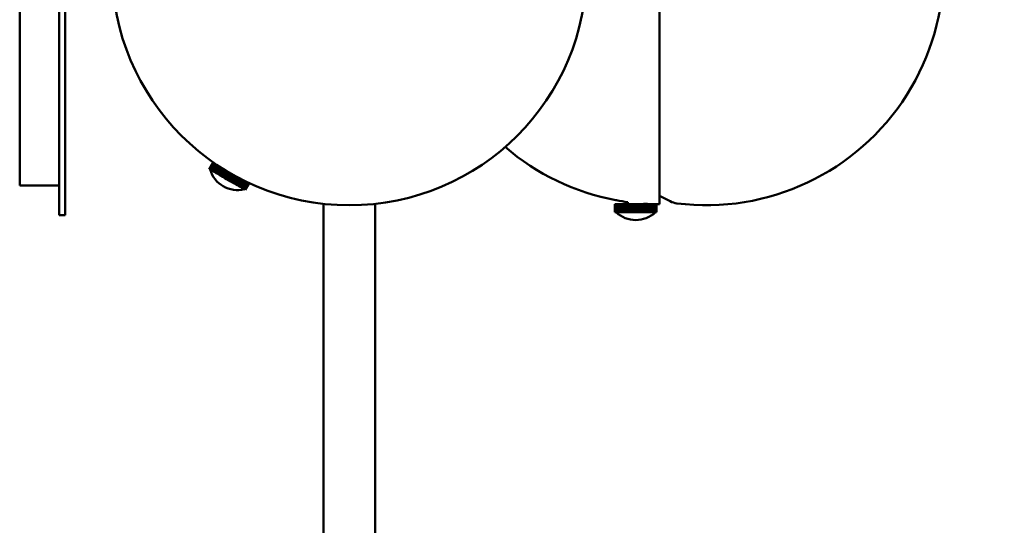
# Model space of a CAD drawing. Header units: millimetres. Extents: x 368 to 2623, y 481 to 1710.
# Tile 17 of 23: x 1418 to 1667, y 1199 to 1327. Entities that reach past the tile are written whole.
import ezdxf

# ---------------------------------------------------------------- set-up
doc = ezdxf.new("R2010")
doc.units = ezdxf.units.MM
doc.header["$LTSCALE"] = 11
doc.layers.add('Widoczne (ISO)', color=7, linetype='Continuous', lineweight=50)
doc.layers.add('Wymiar (ISO)', color=7, linetype='Continuous', lineweight=18)
doc.styles.add('Tekst notatki (ISO)', font='tahoma.ttf')
doc.dimstyles.new('Domyślne (ISO)', dxfattribs={"dimscale": 11, "dimtxt": 3, "dimasz": 3, "dimexe": 3.175, "dimexo": 0, "dimgap": 0.762, "dimtad": 1, "dimdec": 1, "dimlfac": 0.03937, "dimrnd": 1e-08, "dimzin": 0, "dimdsep": 46, "dimtxsty": 'Tekst notatki (ISO)', "dimblk": 'Filled-1', "dimcen": 0.09, "dimdle": 10, "dimse1": 1, "dimse2": 1, "dimclrd": 256, "dimclre": 256, "dimclrt": 256, "dimadec": 0, "dimazin": 0, "dimtfac": 0.666667, "dimtmove": 0, "dimatfit": 3, "dimfxl": 1, "dimtolj": 1, "dimlwd": 15, "dimlwe": 15, "dimarcsym": 0})

# ---------------------------------------------------------------- blocks, each defined once
blk = doc.blocks.new('Filled-1')
at = {"color": 0}
for p, q in [((0, 0), (-1, 0.25)), ((-1, 0.25), (-1, -0.25)), ((-1, 0), (0, 0)), ((-1, -0.25), (0, 0))]:
    blk.add_line(p, q, dxfattribs=at)
at = {"color": 0, "flags": 128}
blk.add_lwpolyline([(-1, -0.25), (0, 0), (-1, 0.25), (-1, -0.25)], dxfattribs=at)
at = {"color": 0}
blk.add_solid([(-1, -0.25), (0, 0), (-1, 0.25), (-1, -0.25)], dxfattribs=at)
blk = doc.blocks.new('*D5')
at = {"layer": 'Defpoints', "color": 0, "transparency": 16777216}
for p in [(1501.02, 1709.96), (1860.29, 1709.96), (1501.02, 754.11)]:
    blk.add_point(p, dxfattribs=at)
at = {"layer": 'Wymiar (ISO)', "lineweight": 15, "transparency": 16777216}
blk.add_line((1860.29, 787.11), (1860.29, 1676.96), dxfattribs=at)
at = {"layer": 'Wymiar (ISO)', "lineweight": 15, "transparency": 16777216, "xscale": 33, "yscale": 33, "zscale": 33}
for p, rotation in [((1860.29, 1709.96), 90), ((1860.29, 754.11), 270)]:
    blk.add_blockref('Filled-1', p, dxfattribs=dict(at, rotation=rotation))
at = {"layer": 'Wymiar (ISO)', "lineweight": 18, "transparency": 16777216, "insert": (1761.87, 1151.82), "char_height": 33, "attachment_point": 1, "rotation": 90, "style": 'Tekst notatki (ISO)'}
blk.add_mtext('\\A1;37.6\\P956 mm', dxfattribs=at)

msp = doc.modelspace()

# ---------------------------------------------------------------- linework, layer by layer
at = {"layer": 'Widoczne (ISO)'}
for p, q in [((1427.69, 1402.36), (1427.69, 1277.36)), ((1429.19, 1402.36), (1429.19, 1277.36)), ((1579.39, 1280.11), (1579.39, 1399.61)), ((1417.69, 1284.86), (1417.69, 1394.86)), ((1466.58, 1290.73), (1465.59, 1289.01)), ((1465.6, 1289.01), (1466.59, 1290.72)), ((1466.6, 1290.72), (1465.61, 1289.01)), ((1465.66, 1288.97), (1466.65, 1290.68)), ((1466.66, 1290.68), (1465.67, 1288.97)), ((1465.77, 1288.91), (1466.75, 1290.61)), ((1466.76, 1290.6), (1465.78, 1288.91)), ((1465.92, 1288.82), (1466.9, 1290.51)), ((1466.91, 1290.5), (1465.94, 1288.81)), ((1466.12, 1288.71), (1467.09, 1290.38)), ((1467.11, 1290.36), (1466.14, 1288.69)), ((1466.37, 1288.57), (1467.32, 1290.22)), ((1467.35, 1290.2), (1466.39, 1288.55)), ((1466.66, 1288.4), (1467.6, 1290.03)), ((1467.63, 1290.01), (1466.68, 1288.38)), ((1466.98, 1288.21), (1467.91, 1289.82)), ((1467.94, 1289.8), (1467.01, 1288.19)), ((1467.34, 1288), (1468.26, 1289.6)), ((1468.29, 1289.57), (1467.37, 1287.99)), ((1467.73, 1287.78), (1468.64, 1289.35)), ((1468.67, 1289.33), (1467.77, 1287.76)), ((1468.15, 1287.54), (1469.04, 1289.09)), ((1469.08, 1289.07), (1468.19, 1287.52)), ((1465.59, 1289.01), (1465.6, 1289.01)), ((1465.61, 1289.01), (1465.6, 1289.01)), ((1465.61, 1289.01), (1465.66, 1288.97)), ((1465.67, 1288.97), (1465.66, 1288.97)), ((1465.67, 1288.97), (1465.77, 1288.91)), ((1465.78, 1288.91), (1465.77, 1288.91)), ((1465.78, 1288.91), (1465.92, 1288.82)), ((1465.94, 1288.81), (1465.92, 1288.82)), ((1465.94, 1288.81), (1466.12, 1288.71)), ((1466.14, 1288.69), (1466.12, 1288.71)), ((1466.14, 1288.69), (1466.37, 1288.57)), ((1466.39, 1288.55), (1466.37, 1288.57)), ((1466.39, 1288.55), (1466.66, 1288.4)), ((1466.68, 1288.38), (1466.66, 1288.4)), ((1466.68, 1288.38), (1466.98, 1288.21)), ((1467.01, 1288.19), (1466.98, 1288.21)), ((1467.01, 1288.19), (1467.34, 1288)), ((1467.37, 1287.99), (1467.34, 1288)), ((1467.37, 1287.99), (1467.73, 1287.78)), ((1467.77, 1287.76), (1467.73, 1287.78)), ((1467.77, 1287.76), (1468.15, 1287.54)), ((1468.19, 1287.52), (1468.15, 1287.54)), ((1468.19, 1287.52), (1468.58, 1287.29)), ((1468.58, 1287.29), (1469.47, 1288.83)), ((1468.63, 1287.26), (1468.58, 1287.29)), ((1469.51, 1288.8), (1468.63, 1287.26)), ((1468.63, 1287.26), (1469.04, 1287.02)), ((1469.04, 1287.02), (1469.92, 1288.55)), ((1469.08, 1287), (1469.04, 1287.02)), ((1469.96, 1288.53), (1469.08, 1287)), ((1469.08, 1287), (1469.51, 1286.75)), ((1469.51, 1286.75), (1470.39, 1288.27)), ((1469.55, 1286.73), (1469.51, 1286.75)), ((1470.43, 1288.25), (1469.55, 1286.73)), ((1469.55, 1286.73), (1470.43, 1288.25)), ((1469.55, 1286.73), (1469.98, 1286.48)), ((1469.55, 1286.73), (1469.55, 1286.73)), ((1469.98, 1286.48), (1470.86, 1287.99)), ((1470, 1286.47), (1470.88, 1287.98)), ((1470.9, 1287.97), (1470.02, 1286.46)), ((1470.9, 1287.97), (1470.03, 1286.45)), ((1470.46, 1286.2), (1471.33, 1287.72)), ((1471.35, 1287.71), (1470.48, 1286.19)), ((1471.38, 1287.7), (1470.5, 1286.18)), ((1470.93, 1285.93), (1471.81, 1287.45)), ((1471.85, 1287.43), (1470.97, 1285.91)), ((1471.4, 1285.66), (1472.28, 1287.19)), ((1472.32, 1287.17), (1471.44, 1285.64)), ((1471.85, 1285.4), (1472.74, 1286.95)), ((1472.78, 1286.92), (1471.89, 1285.38)), ((1472.28, 1285.15), (1473.18, 1286.71)), ((1473.22, 1286.69), (1472.32, 1285.13)), ((1417.69, 1284.86), (1427.69, 1284.86)), ((1470, 1286.47), (1469.98, 1286.48)), ((1470.02, 1286.46), (1470, 1286.47)), ((1470.02, 1286.46), (1470.03, 1286.45)), ((1470.03, 1286.45), (1470.46, 1286.2)), ((1470.48, 1286.19), (1470.46, 1286.2)), ((1470.48, 1286.19), (1470.5, 1286.18)), ((1470.5, 1286.18), (1470.93, 1285.93)), ((1470.93, 1285.93), (1470.97, 1285.91)), ((1470.97, 1285.91), (1471.4, 1285.66)), ((1471.4, 1285.66), (1471.44, 1285.64)), ((1471.44, 1285.64), (1471.85, 1285.4)), ((1471.85, 1285.4), (1471.89, 1285.38)), ((1471.89, 1285.38), (1472.28, 1285.15)), ((1472.28, 1285.15), (1472.32, 1285.13)), ((1472.32, 1285.13), (1472.69, 1284.92)), ((1472.69, 1284.92), (1473.6, 1286.5)), ((1472.69, 1284.92), (1472.72, 1284.9)), ((1473.64, 1286.48), (1472.72, 1284.9)), ((1472.72, 1284.9), (1473.07, 1284.7)), ((1473.07, 1284.7), (1473.99, 1286.3)), ((1473.07, 1284.7), (1473.1, 1284.68)), ((1474.02, 1286.28), (1473.1, 1284.68)), ((1473.1, 1284.68), (1473.42, 1284.5)), ((1473.42, 1284.5), (1474.35, 1286.12)), ((1473.42, 1284.5), (1473.45, 1284.48)), ((1474.38, 1286.1), (1473.45, 1284.48)), ((1473.45, 1284.48), (1473.73, 1284.32)), ((1473.73, 1284.32), (1474.68, 1285.96)), ((1473.73, 1284.32), (1473.76, 1284.3)), ((1474.7, 1285.94), (1473.76, 1284.3)), ((1473.76, 1284.3), (1474, 1284.16)), ((1474, 1284.16), (1474.96, 1285.82)), ((1474, 1284.16), (1474.03, 1284.14)), ((1474.98, 1285.81), (1474.03, 1284.14)), ((1474.03, 1284.14), (1474.23, 1284.02)), ((1474.23, 1284.02), (1475.2, 1285.7)), ((1475.22, 1285.69), (1474.25, 1284.01)), ((1474.42, 1283.92), (1475.4, 1285.61)), ((1475.41, 1285.6), (1474.44, 1283.91)), ((1474.56, 1283.84), (1475.54, 1285.54)), ((1475.55, 1285.53), (1474.57, 1283.83)), ((1474.65, 1283.78), (1475.64, 1285.49)), ((1475.65, 1285.49), (1474.66, 1283.78)), ((1475.69, 1285.47), (1474.69, 1283.76)), ((1474.69, 1283.76), (1475.68, 1285.47)), ((1474.23, 1284.02), (1474.25, 1284.01)), ((1474.25, 1284.01), (1474.42, 1283.92)), ((1474.42, 1283.92), (1474.44, 1283.91)), ((1474.44, 1283.91), (1474.56, 1283.84)), ((1474.56, 1283.84), (1474.57, 1283.83)), ((1474.57, 1283.83), (1474.65, 1283.78)), ((1474.65, 1283.78), (1474.66, 1283.78)), ((1474.66, 1283.78), (1474.69, 1283.76)), ((1474.69, 1283.76), (1474.69, 1283.76)), ((1579.39, 1282.26), (1582.09, 1280.85)), ((1494.52, 1183.86), (1494.52, 1280.22)), ((1507.52, 1183.86), (1507.52, 1280.22)), ((1568.13, 1280.11), (1568.13, 1278.11)), ((1568.14, 1280.11), (1568.13, 1280.11)), ((1568.15, 1280.11), (1568.14, 1280.11)), ((1568.14, 1278.11), (1568.14, 1280.11)), ((1568.15, 1280.11), (1568.15, 1278.11)), ((1568.21, 1280.11), (1568.15, 1280.11)), ((1568.22, 1280.11), (1568.21, 1280.11)), ((1568.21, 1278.11), (1568.21, 1280.11)), ((1568.22, 1280.11), (1568.22, 1278.11)), ((1568.33, 1280.11), (1568.22, 1280.11)), ((1568.35, 1280.11), (1568.33, 1280.11)), ((1568.33, 1278.11), (1568.33, 1280.11)), ((1568.35, 1280.11), (1568.35, 1278.11)), ((1568.51, 1280.11), (1568.35, 1280.11)), ((1568.39, 1281.13), (1568.39, 1281.11)), ((1568.39, 1281.11), (1568.59, 1281.11)), ((1568.53, 1280.11), (1568.51, 1280.11)), ((1568.51, 1278.11), (1568.51, 1280.11)), ((1568.53, 1280.11), (1568.53, 1278.11)), ((1568.74, 1280.11), (1568.53, 1280.11)), ((1568.77, 1280.11), (1568.74, 1280.11)), ((1568.74, 1278.11), (1568.74, 1280.11)), ((1568.77, 1280.11), (1568.77, 1278.11)), ((1569.03, 1280.11), (1568.77, 1280.11)), ((1569.06, 1280.11), (1569.03, 1280.11)), ((1569.03, 1278.11), (1569.03, 1280.11)), ((1569.06, 1280.11), (1569.06, 1278.11)), ((1569.36, 1280.11), (1569.06, 1280.11)), ((1569.39, 1280.11), (1569.36, 1280.11)), ((1569.36, 1278.11), (1569.36, 1280.11)), ((1569.39, 1280.11), (1569.39, 1278.11)), ((1569.73, 1280.11), (1569.39, 1280.11)), ((1569.77, 1280.11), (1569.73, 1280.11)), ((1569.73, 1278.11), (1569.73, 1280.11)), ((1569.77, 1280.11), (1569.77, 1278.11)), ((1570.15, 1280.11), (1569.77, 1280.11)), ((1570.19, 1280.11), (1570.15, 1280.11)), ((1570.15, 1278.11), (1570.15, 1280.11)), ((1570.19, 1280.11), (1570.19, 1278.11)), ((1570.6, 1280.11), (1570.19, 1280.11)), ((1570.64, 1280.11), (1570.6, 1280.11)), ((1570.6, 1278.11), (1570.6, 1280.11)), ((1570.64, 1280.11), (1570.64, 1278.11)), ((1571.08, 1280.11), (1570.64, 1280.11)), ((1571.12, 1280.11), (1571.08, 1280.11)), ((1571.08, 1278.11), (1571.08, 1280.11)), ((1571.12, 1280.11), (1571.12, 1278.11)), ((1571.59, 1280.11), (1571.12, 1280.11)), ((1571.39, 1280.11), (1571.39, 1280.65)), ((1571.63, 1280.11), (1571.59, 1280.11)), ((1571.59, 1278.11), (1571.59, 1280.11)), ((1571.63, 1280.11), (1571.63, 1278.11)), ((1572.11, 1280.11), (1571.63, 1280.11)), ((1572.16, 1280.11), (1572.11, 1280.11)), ((1572.11, 1278.11), (1572.11, 1280.11)), ((1572.16, 1280.11), (1572.16, 1278.11)), ((1572.65, 1280.11), (1572.16, 1280.11)), ((1572.7, 1280.11), (1572.65, 1280.11)), ((1572.65, 1278.11), (1572.65, 1280.11)), ((1572.7, 1280.11), (1572.7, 1278.11)), ((1573.2, 1280.11), (1572.7, 1280.11)), ((1572.7, 1278.11), (1572.7, 1280.11)), ((1572.7, 1280.11), (1572.7, 1280.11)), ((1573.22, 1280.11), (1573.2, 1280.11)), ((1573.2, 1278.11), (1573.2, 1280.11)), ((1573.22, 1278.11), (1573.22, 1280.11)), ((1573.24, 1280.11), (1573.22, 1280.11)), ((1573.24, 1280.11), (1573.24, 1278.11)), ((1573.24, 1280.11), (1573.25, 1280.11)), ((1573.25, 1280.11), (1573.25, 1278.11)), ((1573.75, 1280.11), (1573.25, 1280.11)), ((1573.75, 1278.11), (1573.75, 1280.11)), ((1573.77, 1280.11), (1573.75, 1280.11)), ((1573.77, 1280.11), (1573.77, 1278.11)), ((1573.77, 1280.11), (1573.8, 1280.11)), ((1573.8, 1280.11), (1573.8, 1278.11)), ((1574.3, 1280.11), (1573.8, 1280.11)), ((1574.3, 1280.11), (1574.35, 1280.11)), ((1574.3, 1278.11), (1574.3, 1280.11)), ((1574.35, 1280.11), (1574.35, 1278.11)), ((1574.83, 1280.11), (1574.35, 1280.11)), ((1574.83, 1280.11), (1574.88, 1280.11)), ((1574.83, 1278.11), (1574.83, 1280.11)), ((1574.88, 1280.11), (1574.88, 1278.11)), ((1575.35, 1280.11), (1574.88, 1280.11)), ((1575.35, 1280.11), (1575.4, 1280.11)), ((1575.35, 1278.11), (1575.35, 1280.11)), ((1575.39, 1280.11), (1575.39, 1280.25)), ((1575.4, 1280.11), (1575.4, 1278.11)), ((1575.85, 1280.11), (1575.4, 1280.11)), ((1575.85, 1280.11), (1575.9, 1280.11)), ((1575.85, 1278.11), (1575.85, 1280.11)), ((1575.9, 1280.11), (1575.9, 1278.11)), ((1576.32, 1280.11), (1575.9, 1280.11)), ((1576.32, 1280.11), (1576.36, 1280.11)), ((1576.32, 1278.11), (1576.32, 1280.11)), ((1576.36, 1280.11), (1576.36, 1278.11)), ((1576.76, 1280.11), (1576.36, 1280.11)), ((1576.76, 1278.11), (1576.76, 1280.11)), ((1576.76, 1280.11), (1576.8, 1280.11)), ((1576.8, 1280.11), (1576.8, 1278.11)), ((1577.16, 1280.11), (1576.8, 1280.11)), ((1577.16, 1280.11), (1577.2, 1280.11)), ((1577.16, 1278.11), (1577.16, 1280.11)), ((1577.2, 1280.11), (1577.2, 1278.11)), ((1577.53, 1280.11), (1577.2, 1280.11)), ((1577.53, 1280.11), (1577.56, 1280.11)), ((1577.53, 1278.11), (1577.53, 1280.11)), ((1577.56, 1280.11), (1577.56, 1278.11)), ((1577.84, 1280.11), (1577.56, 1280.11)), ((1577.84, 1280.11), (1577.87, 1280.11)), ((1577.84, 1278.11), (1577.84, 1280.11)), ((1577.87, 1280.11), (1577.87, 1278.11)), ((1578.11, 1280.11), (1577.87, 1280.11)), ((1578.11, 1280.11), (1578.13, 1280.11)), ((1578.11, 1278.11), (1578.11, 1280.11)), ((1578.13, 1280.11), (1578.13, 1278.11)), ((1578.32, 1280.11), (1578.13, 1280.11)), ((1578.32, 1280.11), (1578.34, 1280.11)), ((1578.32, 1278.11), (1578.32, 1280.11)), ((1578.34, 1280.11), (1578.34, 1278.11)), ((1578.49, 1280.11), (1578.34, 1280.11)), ((1578.49, 1280.11), (1578.5, 1280.11)), ((1578.49, 1278.11), (1578.49, 1280.11)), ((1578.5, 1280.11), (1578.5, 1278.11)), ((1578.59, 1280.11), (1578.5, 1280.11)), ((1578.59, 1280.11), (1578.6, 1280.11)), ((1578.59, 1278.11), (1578.59, 1280.11)), ((1578.6, 1280.11), (1578.6, 1278.11)), ((1578.64, 1280.11), (1578.6, 1280.11)), ((1578.64, 1280.11), (1578.64, 1278.11)), ((1578.64, 1280.11), (1578.64, 1280.11)), ((1578.64, 1278.11), (1578.64, 1280.11)), ((1429.19, 1277.36), (1427.69, 1277.36)), ((1568.13, 1278.11), (1568.14, 1278.11)), ((1568.15, 1278.11), (1568.14, 1278.11)), ((1568.15, 1278.11), (1568.21, 1278.11)), ((1568.22, 1278.11), (1568.21, 1278.11)), ((1568.22, 1278.11), (1568.33, 1278.11)), ((1568.35, 1278.11), (1568.33, 1278.11)), ((1568.35, 1278.11), (1568.51, 1278.11)), ((1568.53, 1278.11), (1568.51, 1278.11)), ((1568.53, 1278.11), (1568.74, 1278.11)), ((1568.77, 1278.11), (1568.74, 1278.11)), ((1568.77, 1278.11), (1569.03, 1278.11)), ((1569.06, 1278.11), (1569.03, 1278.11)), ((1569.06, 1278.11), (1569.36, 1278.11)), ((1569.39, 1278.11), (1569.36, 1278.11)), ((1569.39, 1278.11), (1569.73, 1278.11)), ((1569.77, 1278.11), (1569.73, 1278.11)), ((1569.77, 1278.11), (1570.15, 1278.11)), ((1570.19, 1278.11), (1570.15, 1278.11)), ((1570.19, 1278.11), (1570.6, 1278.11)), ((1570.64, 1278.11), (1570.6, 1278.11)), ((1570.64, 1278.11), (1571.08, 1278.11)), ((1571.12, 1278.11), (1571.08, 1278.11)), ((1571.12, 1278.11), (1571.59, 1278.11)), ((1571.63, 1278.11), (1571.59, 1278.11)), ((1571.63, 1278.11), (1572.11, 1278.11)), ((1572.16, 1278.11), (1572.11, 1278.11)), ((1572.16, 1278.11), (1572.65, 1278.11)), ((1572.7, 1278.11), (1572.65, 1278.11)), ((1572.7, 1278.11), (1573.2, 1278.11)), ((1572.7, 1278.11), (1572.7, 1278.11)), ((1573.22, 1278.11), (1573.2, 1278.11)), ((1573.24, 1278.11), (1573.22, 1278.11)), ((1573.24, 1278.11), (1573.25, 1278.11)), ((1573.25, 1278.11), (1573.75, 1278.11)), ((1573.77, 1278.11), (1573.75, 1278.11)), ((1573.77, 1278.11), (1573.8, 1278.11)), ((1573.8, 1278.11), (1574.3, 1278.11)), ((1574.3, 1278.11), (1574.35, 1278.11)), ((1574.35, 1278.11), (1574.83, 1278.11)), ((1574.83, 1278.11), (1574.88, 1278.11)), ((1574.88, 1278.11), (1575.35, 1278.11)), ((1575.35, 1278.11), (1575.4, 1278.11)), ((1575.4, 1278.11), (1575.85, 1278.11)), ((1575.85, 1278.11), (1575.9, 1278.11)), ((1575.9, 1278.11), (1576.32, 1278.11)), ((1576.32, 1278.11), (1576.36, 1278.11)), ((1576.36, 1278.11), (1576.76, 1278.11)), ((1576.76, 1278.11), (1576.8, 1278.11)), ((1576.8, 1278.11), (1577.16, 1278.11)), ((1577.16, 1278.11), (1577.2, 1278.11)), ((1577.2, 1278.11), (1577.53, 1278.11)), ((1577.53, 1278.11), (1577.56, 1278.11)), ((1577.56, 1278.11), (1577.84, 1278.11)), ((1577.84, 1278.11), (1577.87, 1278.11)), ((1577.87, 1278.11), (1578.11, 1278.11)), ((1578.11, 1278.11), (1578.13, 1278.11)), ((1578.13, 1278.11), (1578.32, 1278.11)), ((1578.32, 1278.11), (1578.34, 1278.11)), ((1578.34, 1278.11), (1578.49, 1278.11)), ((1578.49, 1278.11), (1578.5, 1278.11)), ((1578.5, 1278.11), (1578.59, 1278.11)), ((1578.59, 1278.11), (1578.6, 1278.11)), ((1578.6, 1278.11), (1578.64, 1278.11)), ((1578.64, 1278.11), (1578.64, 1278.11))]:
    msp.add_line(p, q, dxfattribs=at)
msp.add_circle((1501.02, 1339.86), 60, dxfattribs=at)
for centre, radius, start, end in [((1591.22, 1339.86), 60, 262.8759, 97.1241), ((1579.39, 1339.86), 59.75, 229.2626, 259.3913), ((1472.77, 1290.93), 7.25, 196.3972, 283.6028), ((1579.39, 1339.86), 59.75, 259.5027, 262.3055), ((1579.39, 1339.86), 59.75, 266.1614, 270), ((1584.39, 1285.29), 5, 242.5057, 262.8759), ((1573.39, 1283.36), 7.25, 226.3972, 313.6028)]:
    msp.add_arc(centre, radius, start, end, dxfattribs=at)

# ---------------------------------------------------------------- dimensions: what is measured, and where the dimension line sits
at = {"layer": 'Wymiar (ISO)', "lineweight": 18}
dim = msp.add_linear_dim(base=(1860.29, 1709.96), p1=(1501.02, 754.11), p2=(1501.02, 1709.96), angle=90, text='<>\\P956 mm', dimstyle='Domyślne (ISO)', override={"dimgap": 0.762, "dimdec": 1, "dimlfac": 0.03937, "dimpost": '\\X', "dimse1": 1, "dimse2": 1, "dimtol": 0, "dimlim": 0, "dimtp": 0, "dimtm": 0, "dimtdec": 2, "dimtofl": 0, "dimatfit": 1, "dimtvp": -0.25}, dxfattribs=at)
dim.commit()
dim.dimension.update_dxf_attribs({"geometry": '*D5', "text_midpoint": (1860.29, 1232.04), "dimtype": 160})

doc.saveas('drawing.dxf')
